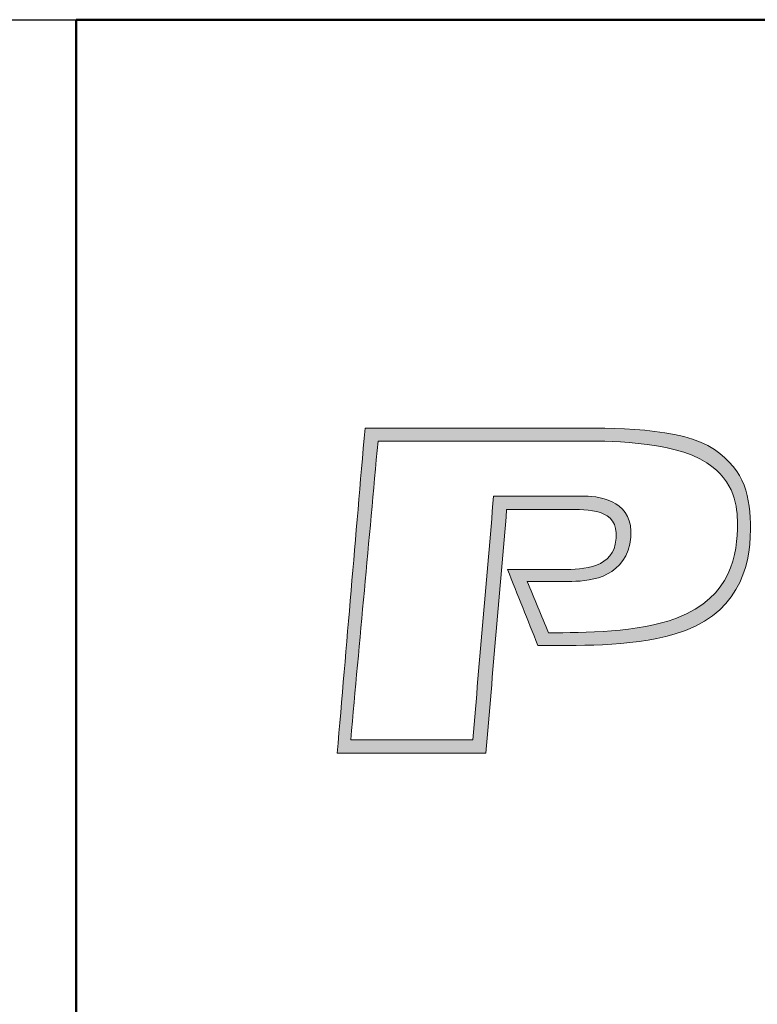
# Paper-space layout 'Layout1' of a CAD drawing. Extents: x -2 to 1243, y -36 to 596.
# Tile 118 of 132: x 1187 to 1198, y 69 to 84. Entities that reach past the tile are written whole.
import ezdxf

# ---------------------------------------------------------------- set-up
doc = ezdxf.new("R2010")
doc.units = 0
doc.layers.get('0').update_dxf_attribs({"linetype": 'CONTINUOUS'})
doc.layers.add('RAZITKO_HP', color=222, linetype='CONTINUOUS')

# ---------------------------------------------------------------- blocks, each defined once
blk = doc.blocks.new('HPFM_logo2018')
h = blk.add_hatch(color=256)
h.dxf.hatch_style = 1
edge = h.paths.add_edge_path()
edge.add_spline(control_points=[(0.9291888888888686, 0.7483694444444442), (0.849388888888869, 0.8038416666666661), (0.669270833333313, 0.8009208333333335), (0.5759249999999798, 0.8009208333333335)], knot_values=[7, 7, 7, 7, 8, 8, 8, 8], weights=[1, 1, 1, 1], degree=3, periodic=0)
edge.add_spline(control_points=[(0.5759249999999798, 0.8009208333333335), (0.4067453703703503, 0.8009208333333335), (0.2375657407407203, 0.8009208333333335), (0.06838611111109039, 0.8009208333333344)], knot_values=[8, 8, 8, 8, 9, 9, 9, 9], weights=[1, 1, 1, 1], degree=3, periodic=0)
edge.add_spline(control_points=[(0.06838611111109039, 0.8009208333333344), (0.04559074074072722, 0.5339472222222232), (0.02279537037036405, 0.2669736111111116), (0, 0)], knot_values=[9, 9, 9, 9, 10, 10, 10, 10], weights=[1, 1, 1, 1], degree=3, periodic=0)
edge.add_spline(control_points=[(0, 0), (0.1219708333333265, 0), (0.243941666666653, 0), (0.3659124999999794, 0)], knot_values=[10, 10, 10, 10, 11, 11, 11, 11], weights=[1, 1, 1, 1], degree=3, periodic=0)
edge.add_spline(control_points=[(0.3659124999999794, 0), (0.3830412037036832, 0.2001495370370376), (0.400169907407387, 0.4002990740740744), (0.4172986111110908, 0.6004486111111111)], knot_values=[11, 11, 11, 11, 12, 12, 12, 12], weights=[1, 1, 1, 1], degree=3, periodic=0)
edge.add_spline(control_points=[(0.4172986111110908, 0.6004486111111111), (0.4698499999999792, 0.6004486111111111), (0.5224013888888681, 0.6004486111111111), (0.574952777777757, 0.6004486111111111)], knot_values=[12, 12, 12, 12, 13, 13, 13, 13], weights=[1, 1, 1, 1], degree=3, periodic=0)
edge.add_spline(control_points=[(0.5749527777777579, 0.6004486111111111), (0.6304249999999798, 0.6004486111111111), (0.7014638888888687, 0.5985041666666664), (0.684920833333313, 0.5148111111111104)], knot_values=[0, 0, 0, 0, 1, 1, 1, 1], weights=[1, 1, 1, 1], degree=3, periodic=0)
edge.add_spline(control_points=[(0.684920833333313, 0.5148111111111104), (0.6732444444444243, 0.4525277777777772), (0.5923930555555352, 0.4525277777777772), (0.5467319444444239, 0.4525277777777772)], knot_values=[1, 1, 1, 1, 2, 2, 2, 2], weights=[1, 1, 1, 1], degree=3, periodic=0)
edge.add_spline(control_points=[(0.5467319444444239, 0.4525277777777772), (0.5042361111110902, 0.4525277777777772), (0.4617402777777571, 0.4525277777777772), (0.4192444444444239, 0.4525277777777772)], knot_values=[2, 2, 2, 2, 3, 3, 3, 3], weights=[1, 1, 1, 1], degree=3, periodic=0)
edge.add_spline(control_points=[(0.4192444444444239, 0.4525277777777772), (0.4442231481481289, 0.39024398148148), (0.4692018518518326, 0.3279601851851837), (0.4941805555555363, 0.2656763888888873)], knot_values=[3, 3, 3, 3, 4, 4, 4, 4], weights=[1, 1, 1, 1], degree=3, periodic=0)
edge.add_spline(control_points=[(0.4941805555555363, 0.2656763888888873), (0.5817638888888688, 0.2656763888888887), (0.7199569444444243, 0.26081111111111), (0.8299249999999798, 0.2929249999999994)], knot_values=[4, 4, 4, 4, 5, 5, 5, 5], weights=[1, 1, 1, 1], degree=3, periodic=0)
edge.add_spline(control_points=[(0.8299249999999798, 0.2929249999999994), (0.9846569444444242, 0.3376930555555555), (1.017747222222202, 0.455444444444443), (1.017747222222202, 0.5508180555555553)], knot_values=[5, 5, 5, 5, 6, 6, 6, 6], weights=[1, 1, 1, 1], degree=3, periodic=0)
edge.add_spline(control_points=[(1.017747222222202, 0.5508180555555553), (1.017747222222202, 0.6325625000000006), (1.005094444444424, 0.6948458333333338), (0.9291888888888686, 0.7483694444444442)], knot_values=[6, 6, 6, 6, 7, 7, 7, 7], weights=[1, 1, 1, 1], degree=3, periodic=0)
edge = h.paths.add_edge_path(flags=16)
edge.add_spline(control_points=[(0.6090152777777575, 0.7688069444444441), (0.6449402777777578, 0.7688069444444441), (0.8240861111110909, 0.7717277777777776), (0.9106972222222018, 0.7152833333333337)], knot_values=[9, 9, 9, 9, 10, 10, 10, 10], weights=[1, 1, 1, 1], degree=3, periodic=0)
edge.add_spline(control_points=[(0.9106972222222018, 0.7152833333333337), (0.9797916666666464, 0.6705194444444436), (0.9856333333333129, 0.6043416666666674), (0.9856333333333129, 0.5663888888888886)], knot_values=[8, 8, 8, 8, 9, 9, 9, 9], weights=[1, 1, 1, 1], degree=3, periodic=0)
edge.add_spline(control_points=[(0.9856333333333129, 0.5663888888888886), (0.9856333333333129, 0.4904805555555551), (0.9729805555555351, 0.3853777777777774), (0.8357638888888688, 0.3328263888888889)], knot_values=[7, 7, 7, 7, 8, 8, 8, 8], weights=[1, 1, 1, 1], degree=3, periodic=0)
edge.add_spline(control_points=[(0.8357638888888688, 0.3328263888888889), (0.7413652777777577, 0.2968180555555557), (0.6080388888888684, 0.2968180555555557), (0.5204569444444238, 0.2968180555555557)], knot_values=[6, 6, 6, 6, 7, 7, 7, 7], weights=[1, 1, 1, 1], degree=3, periodic=0)
edge.add_spline(control_points=[(0.5204569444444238, 0.2968180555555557), (0.5029398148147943, 0.3389888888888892), (0.4854226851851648, 0.3811597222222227), (0.4679055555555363, 0.4233305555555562)], knot_values=[5, 5, 5, 5, 6, 6, 6, 6], weights=[1, 1, 1, 1], degree=3, periodic=0)
edge.add_spline(control_points=[(0.4679055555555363, 0.4233305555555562), (0.5045615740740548, 0.4233305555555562), (0.5412175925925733, 0.4233305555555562), (0.5778736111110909, 0.4233305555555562)], knot_values=[4, 4, 4, 4, 5, 5, 5, 5], weights=[1, 1, 1, 1], degree=3, periodic=0)
edge.add_spline(control_points=[(0.5778736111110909, 0.4233305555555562), (0.6284013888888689, 0.4233305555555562), (0.7141180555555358, 0.435984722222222), (0.7228736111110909, 0.5323263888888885)], knot_values=[3, 3, 3, 3, 4, 4, 4, 4], weights=[1, 1, 1, 1], degree=3, periodic=0)
edge.add_spline(control_points=[(0.7228736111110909, 0.5323263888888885), (0.730661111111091, 0.6160194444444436), (0.6547513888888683, 0.6335347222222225), (0.609015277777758, 0.6335347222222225)], knot_values=[2, 2, 2, 2, 3, 3, 3, 3], weights=[1, 1, 1, 1], degree=3, periodic=0)
edge.add_spline(control_points=[(0.609015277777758, 0.6335347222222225), (0.5344050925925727, 0.6335347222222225), (0.4597949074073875, 0.6335347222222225), (0.3851847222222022, 0.6335347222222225)], knot_values=[1, 1, 1, 1, 2, 2, 2, 2], weights=[1, 1, 1, 1], degree=3, periodic=0)
edge.add_spline(control_points=[(0.3851847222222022, 0.6335347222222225), (0.3680560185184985, 0.4333865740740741), (0.3509273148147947, 0.2332384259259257), (0.3337986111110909, 0.03309027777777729)], knot_values=[0, 0, 0, 0, 1, 1, 1, 1], weights=[1, 1, 1, 1], degree=3, periodic=0)
edge.add_spline(control_points=[(0.3337986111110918, 0.03309027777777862), (0.2335611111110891, 0.03309027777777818), (0.1333236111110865, 0.03309027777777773), (0.03308611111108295, 0.03309027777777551)], knot_values=[12, 12, 12, 12, 13, 13, 13, 13], weights=[1, 1, 1, 1], degree=3, periodic=0)
edge.add_spline(control_points=[(0.03308611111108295, 0.03309027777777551), (0.05555740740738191, 0.2783291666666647), (0.07802870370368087, 0.523568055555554), (0.1004999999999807, 0.7688069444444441)], knot_values=[11, 11, 11, 11, 12, 12, 12, 12], weights=[1, 1, 1, 1], degree=3, periodic=0)
edge.add_spline(control_points=[(0.1004999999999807, 0.7688069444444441), (0.270005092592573, 0.7688069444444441), (0.4395101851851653, 0.7688069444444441), (0.6090152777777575, 0.7688069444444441)], knot_values=[10, 10, 10, 10, 11, 11, 11, 11], weights=[1, 1, 1, 1], degree=3, periodic=0)
at = {"lineweight": 9}
for points, knots in [([(0.5749527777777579, 0.6004486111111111), (0.6304249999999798, 0.6004486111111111), (0.7014638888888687, 0.5985041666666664), (0.684920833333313, 0.5148111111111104), (0.6732444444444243, 0.4525277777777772), (0.5923930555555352, 0.4525277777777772), (0.5467319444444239, 0.4525277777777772), (0.5042361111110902, 0.4525277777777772), (0.4617402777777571, 0.4525277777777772), (0.4192444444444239, 0.4525277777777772), (0.4442231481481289, 0.39024398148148), (0.4692018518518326, 0.3279601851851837), (0.4941805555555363, 0.2656763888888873), (0.5817638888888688, 0.2656763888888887), (0.7199569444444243, 0.26081111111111), (0.8299249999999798, 0.2929249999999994), (0.9846569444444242, 0.3376930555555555), (1.017747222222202, 0.455444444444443), (1.017747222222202, 0.5508180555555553), (1.017747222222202, 0.6325625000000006), (1.005094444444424, 0.6948458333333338), (0.9291888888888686, 0.7483694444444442), (0.849388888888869, 0.8038416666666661), (0.669270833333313, 0.8009208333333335), (0.5759249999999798, 0.8009208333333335), (0.4067453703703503, 0.8009208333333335), (0.2375657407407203, 0.8009208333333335), (0.06838611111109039, 0.8009208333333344), (0.04559074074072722, 0.5339472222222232), (0.02279537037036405, 0.2669736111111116), (0, 0), (0.1219708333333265, 0), (0.243941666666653, 0), (0.3659124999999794, 0), (0.3830412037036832, 0.2001495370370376), (0.400169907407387, 0.4002990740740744), (0.4172986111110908, 0.6004486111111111), (0.4698499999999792, 0.6004486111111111), (0.5224013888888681, 0.6004486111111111), (0.574952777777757, 0.6004486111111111)], [0, 0, 0, 0, 1, 1, 1, 2, 2, 2, 3, 3, 3, 4, 4, 4, 5, 5, 5, 6, 6, 6, 7, 7, 7, 8, 8, 8, 9, 9, 9, 10, 10, 10, 11, 11, 11, 12, 12, 12, 13, 13, 13, 13]), ([(0.3337986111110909, 0.03309027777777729), (0.3509273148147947, 0.2332384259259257), (0.3680560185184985, 0.4333865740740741), (0.3851847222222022, 0.6335347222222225), (0.4597949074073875, 0.6335347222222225), (0.5344050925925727, 0.6335347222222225), (0.609015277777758, 0.6335347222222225), (0.6547513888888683, 0.6335347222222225), (0.730661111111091, 0.6160194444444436), (0.7228736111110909, 0.5323263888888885), (0.7141180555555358, 0.435984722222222), (0.6284013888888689, 0.4233305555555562), (0.5778736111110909, 0.4233305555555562), (0.5412175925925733, 0.4233305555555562), (0.5045615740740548, 0.4233305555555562), (0.4679055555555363, 0.4233305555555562), (0.4854226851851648, 0.3811597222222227), (0.5029398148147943, 0.3389888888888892), (0.5204569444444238, 0.2968180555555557), (0.6080388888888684, 0.2968180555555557), (0.7413652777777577, 0.2968180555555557), (0.8357638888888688, 0.3328263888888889), (0.9729805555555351, 0.3853777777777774), (0.9856333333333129, 0.4904805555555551), (0.9856333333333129, 0.5663888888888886), (0.9856333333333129, 0.6043416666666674), (0.9797916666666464, 0.6705194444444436), (0.9106972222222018, 0.7152833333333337), (0.8240861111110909, 0.7717277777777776), (0.6449402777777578, 0.7688069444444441), (0.6090152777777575, 0.7688069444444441), (0.4395101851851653, 0.7688069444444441), (0.270005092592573, 0.7688069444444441), (0.1004999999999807, 0.7688069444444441), (0.07802870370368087, 0.523568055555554), (0.05555740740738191, 0.2783291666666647), (0.03308611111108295, 0.03309027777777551), (0.1333236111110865, 0.03309027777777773), (0.2335611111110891, 0.03309027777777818), (0.3337986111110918, 0.03309027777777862), (0.3509273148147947, 0.2332384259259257), (0.3680560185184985, 0.4333865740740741), (0.3851847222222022, 0.6335347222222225)], [0, 0, 0, 0, 1, 1, 1, 2, 2, 2, 3, 3, 3, 4, 4, 4, 5, 5, 5, 6, 6, 6, 7, 7, 7, 8, 8, 8, 9, 9, 9, 10, 10, 10, 11, 11, 11, 12, 12, 12, 13, 13, 13, 14, 14, 14, 14])]:
    blk.add_open_spline(points, degree=3, knots=knots, dxfattribs=at)
blk = doc.blocks.new('logo_HP')
at = {"xscale": 6.198269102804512, "yscale": 6.198269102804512, "zscale": 6.198269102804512}
blk.add_blockref('HPFM_logo2018', (-56.01451559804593, 70.30106372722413), dxfattribs=at)
blk = doc.blocks.new('RAZITKO')
at = {"layer": 'RAZITKO_HP', "lineweight": 25}
blk.add_line((-180, 84.5), (-63, 84.5), dxfattribs=at)
at = {"layer": 'RAZITKO_HP', "lineweight": 50}
for q in [(-8, 84.5), (-63, 8)]:
    blk.add_line((-63, 84.5), q, dxfattribs=at)
at = {"layer": 'RAZITKO_HP'}
blk.add_blockref('logo_HP', (-3, 3), dxfattribs=at)

psp = doc.layouts.get("Layout1")

# ---------------------------------------------------------------- block references
at = {"layer": 'RAZITKO_HP'}
psp.add_blockref('RAZITKO', (1251, 0), dxfattribs=at)

doc.saveas('drawing.dxf')
